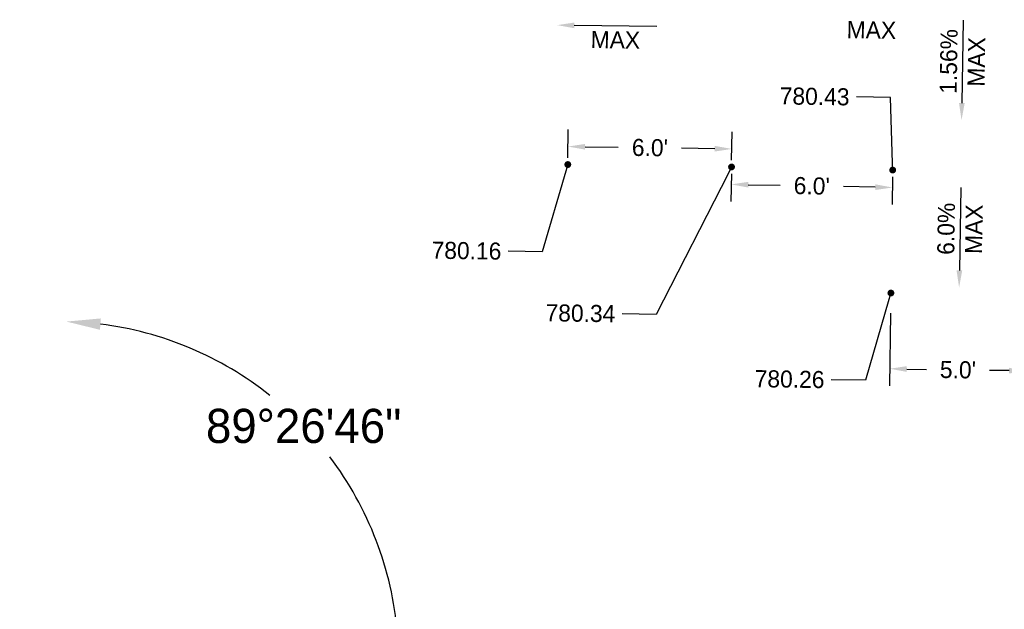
# Model space of a CAD drawing. Header units: feet. Extents: x 1384904 to 1390579, y 443400 to 444295.
# Tile 24 of 57: x 1388539 to 1388575, y 443962 to 443983. Entities that reach past the tile are written whole.
import ezdxf
from ezdxf import colors
from ezdxf.entities.mleader import LeaderData, LeaderLine
from ezdxf.math import Vec2, Vec3

# ---------------------------------------------------------------- set-up
doc = ezdxf.new("R2010")
doc.units = ezdxf.units.FT
doc.header["$MEASUREMENT"] = 0
doc.layers.add('DT_P_Text', color=3, linetype='Continuous')
doc.layers.add('PV_P_Text', color=7, linetype='Continuous')
doc.styles.get("Standard").update_dxf_attribs({"font": 'font31.shx'})
doc.dimstyles.get("Standard").update_dxf_attribs({"dimtxt": 0.18, "dimasz": 0.18, "dimexe": 0.18, "dimexo": 0.0625, "dimgap": 0.09, "dimtad": 0, "dimtih": 1, "dimtoh": 1, "dimdec": 4, "dimzin": 0, "dimdsep": 46, "dimtxsty": 'Standard', "dimcen": 0.09, "dimadec": 0, "dimazin": 0, "dimtfac": 1, "dimtdec": 4, "dimtofl": 0, "dimtmove": 0, "dimatfit": 3, "dimfxl": 1, "dimtolj": 1, "dimtzin": 0, "dimarcsym": 0})

# ---------------------------------------------------------------- blocks, each defined once
blk = doc.blocks.new('_Dot')
at = {"color": 0, "linetype": 'ByBlock', "lineweight": -2}
blk.add_line((-0.5, 0), (-1, 0), dxfattribs=at)
at = {"color": 0, "linetype": 'ByBlock', "const_width": 0.5}
blk.add_lwpolyline([(-0.25, 0, 1), (0.25, 0, 1)], format="xyb", close=True, dxfattribs=at)
blk = doc.blocks.new('*D971')
at = {"layer": 'Defpoints', "color": 0, "transparency": 16777216}
for p in [(1388570.863, 443972.852), (1388575.863, 443972.772), (1388575.826, 443970.494)]:
    blk.add_point(p, dxfattribs=at)
at = {"layer": 'PV_P_Text', "color": 0, "lineweight": -2, "transparency": 16777216}
for p, q in [((1388570.859, 443972.602), (1388570.817, 443969.949)), ((1388575.859, 443972.522), (1388575.816, 443969.869)), ((1388571.452, 443970.564), (1388572.172, 443970.552)), ((1388575.201, 443970.504), (1388574.482, 443970.515))]:
    blk.add_line(p, q, dxfattribs=at)
at = {"layer": 'PV_P_Text', "color": 0, "transparency": 16777216}
for points in [[(1388571.454, 443970.668), (1388571.45, 443970.459), (1388570.827, 443970.574)], [(1388575.203, 443970.608), (1388575.2, 443970.4), (1388575.826, 443970.494)]]:
    blk.add_solid(points, dxfattribs=at)
at = {"layer": 'PV_P_Text', "color": 0, "transparency": 16777216, "insert": (1388573.327, 443970.534), "char_height": 0.625, "attachment_point": 5, "rotation": 359.0862}
blk.add_mtext("\\A1;5.0'", dxfattribs=at)
blk = doc.blocks.new('*D973')
at = {"layer": 'Defpoints', "color": 0, "transparency": 16777216}
for p in [(1388565.042, 443978.619), (1388559.033, 443978.048, 781.656), (1388565.032, 443977.959, 781.656)]:
    blk.add_point(p, dxfattribs=at)
at = {"layer": 'PV_P_Text', "color": 0, "lineweight": -2, "transparency": 16777216}
for p, q in [((1388559.036, 443978.298), (1388559.052, 443979.332)), ((1388565.036, 443978.209), (1388565.051, 443979.244)), ((1388559.667, 443978.698), (1388560.882, 443978.68)), ((1388564.417, 443978.628), (1388563.202, 443978.646))]:
    blk.add_line(p, q, dxfattribs=at)
at = {"layer": 'PV_P_Text', "color": 0, "transparency": 16777216}
for points in [[(1388559.669, 443978.802), (1388559.666, 443978.594), (1388559.042, 443978.707)], [(1388564.418, 443978.732), (1388564.415, 443978.524), (1388565.042, 443978.619)]]:
    blk.add_solid(points, dxfattribs=at)
at = {"layer": 'PV_P_Text', "color": 0, "transparency": 16777216, "insert": (1388562.042, 443978.663), "char_height": 0.625, "attachment_point": 5, "rotation": 359.156}
blk.add_mtext("\\A1;6.0'", dxfattribs=at)
blk = doc.blocks.new('*D974')
at = {"layer": 'Defpoints', "color": 0, "transparency": 16777216}
for p in [(1388565.032, 443977.959, 781.656), (1388570.937, 443977.845, 781.656), (1388570.925, 443977.208)]:
    blk.add_point(p, dxfattribs=at)
at = {"layer": 'PV_P_Text', "color": 0, "lineweight": -2, "transparency": 16777216}
for p, q in [((1388565.027, 443977.709), (1388565.008, 443976.697)), ((1388565.645, 443977.31), (1388566.812, 443977.288)), ((1388570.932, 443977.595), (1388570.912, 443976.583)), ((1388570.3, 443977.22), (1388569.132, 443977.243))]:
    blk.add_line(p, q, dxfattribs=at)
at = {"layer": 'PV_P_Text', "color": 0, "transparency": 16777216}
for points in [[(1388565.647, 443977.414), (1388565.643, 443977.206), (1388565.02, 443977.322)], [(1388570.302, 443977.324), (1388570.298, 443977.116), (1388570.925, 443977.208)]]:
    blk.add_solid(points, dxfattribs=at)
at = {"layer": 'PV_P_Text', "color": 0, "transparency": 16777216, "insert": (1388567.972, 443977.265), "char_height": 0.625, "attachment_point": 5, "rotation": 358.8936}
blk.add_mtext("\\A1;6.0'", dxfattribs=at)
blk = doc.blocks.new('*D1064')
at = {"layer": 'Defpoints', "color": 0, "transparency": 16777216}
for p in [(1387540.978, 443974.544), (1387672.964, 443972.599), (1387677.04, 443965.292), (1390194.578, 443935.45), (1387670.013, 443772.371)]:
    blk.add_point(p, dxfattribs=at)
at = {"layer": 'DT_P_Text', "color": 0, "lineweight": -2, "transparency": 16777216}
for start, end in [(324.3381, 350.5889), (277.7229, 301.5818)]:
    blk.add_arc((1387672.964, 443972.6), 8.368, start, end, dxfattribs=at)
at = {"layer": 'DT_P_Text', "color": 0, "transparency": 16777216}
for points in [[(1387681.011, 443971.25), (1387681.426, 443971.213), (1387681.33, 443972.476)], [(1387674.101, 443964.1), (1387674.076, 443964.516), (1387672.84, 443964.233)]]:
    blk.add_solid(points, dxfattribs=at)
at = {"layer": 'DT_P_Text', "color": 0, "transparency": 16777216, "insert": (1387678.793, 443966.596), "char_height": 1.25, "attachment_point": 5}
blk.add_mtext('\\A1;90°0\'0"', dxfattribs=at)
blk = doc.blocks.new('*D1065')
at = {"layer": 'Defpoints', "color": 0, "transparency": 16777216}
for p in [(1387895.133, 444137.116), (1387540.978, 443974.544), (1387898.945, 443973.296), (1387891.696, 443959.376), (1390194.578, 443935.45)]:
    blk.add_point(p, dxfattribs=at)
at = {"layer": 'DT_P_Text', "color": 0, "lineweight": -2, "transparency": 16777216}
for start, end in [(56.546, 80.0108), (8.0373, 33.7515)]:
    blk.add_arc((1387891.89, 443969.374), 8.072, start, end, dxfattribs=at)
at = {"layer": 'DT_P_Text', "color": 0, "transparency": 16777216}
for points in [[(1387893.27, 443977.117), (1387893.31, 443977.531), (1387892.046, 443977.445)], [(1387900.09, 443970.516), (1387899.675, 443970.49), (1387899.961, 443969.255)]]:
    blk.add_solid(points, dxfattribs=at)
at = {"layer": 'DT_P_Text', "color": 0, "transparency": 16777216, "insert": (1387897.694, 443974.984), "char_height": 1.25, "attachment_point": 5}
blk.add_mtext('\\A1;89°44\'10"', dxfattribs=at)
blk = doc.blocks.new('*D1066')
at = {"layer": 'Defpoints', "color": 0, "transparency": 16777216}
for p in [(1388170.018, 444145.729), (1387540.978, 443974.544), (1388173.064, 443969.457), (1388165.387, 443955.345), (1390194.578, 443935.45)]:
    blk.add_point(p, dxfattribs=at)
at = {"layer": 'DT_P_Text', "color": 0, "lineweight": -2, "transparency": 16777216}
for start, end in [(55.6454, 80.1702), (7.5921, 34.109)]:
    blk.add_arc((1388165.63, 443965.341), 8.497, start, end, dxfattribs=at)
at = {"layer": 'DT_P_Text', "color": 0, "transparency": 16777216}
for points in [[(1388167.06, 443973.507), (1388167.101, 443973.921), (1388165.837, 443973.836)], [(1388174.261, 443966.476), (1388173.845, 443966.452), (1388174.126, 443965.216)]]:
    blk.add_solid(points, dxfattribs=at)
at = {"layer": 'DT_P_Text', "color": 0, "transparency": 16777216, "insert": (1388171.755, 443971.231), "char_height": 1.25, "attachment_point": 5}
blk.add_mtext('\\A1;89°27\'2"', dxfattribs=at)
blk = doc.blocks.new('*D1067')
at = {"layer": 'Defpoints', "color": 0, "transparency": 16777216}
for p in [(1387540.978, 443974.544), (1388536.58, 443959.876), (1388529.293, 443955.832), (1390194.578, 443935.45), (1388524.619, 443400.178)]:
    blk.add_point(p, dxfattribs=at)
at = {"layer": 'DT_P_Text', "color": 0, "lineweight": -2, "transparency": 16777216}
for start, end in [(187.7578, 214.0032), (236.0186, 260.174)]:
    blk.add_arc((1388536.58, 443959.876), 8.334, start, end, dxfattribs=at)
at = {"layer": 'DT_P_Text', "color": 0, "transparency": 16777216}
for points in [[(1388528.114, 443958.739), (1388528.53, 443958.764), (1388528.247, 443959.999)], [(1388535.177, 443951.872), (1388535.137, 443951.457), (1388536.402, 443951.544)]]:
    blk.add_solid(points, dxfattribs=at)
at = {"layer": 'DT_P_Text', "color": 0, "transparency": 16777216, "insert": (1388530.581, 443954.091), "char_height": 1.25, "attachment_point": 5}
blk.add_mtext('\\A1;89°37\'11"', dxfattribs=at)
blk = doc.blocks.new('*D1068')
at = {"layer": 'Defpoints', "color": 0, "transparency": 16777216}
for p in [(1388548.528, 444294.604), (1387540.978, 443974.544), (1388551.278, 443965.867), (1388540.113, 443949.824), (1390194.578, 443935.45)]:
    blk.add_point(p, dxfattribs=at)
at = {"layer": 'DT_P_Text', "color": 0, "lineweight": -2, "transparency": 16777216}
for start, end in [(51.56, 82.8622), (4.8957, 37.0861)]:
    blk.add_arc((1388540.357, 443959.821), 12.483, start, end, dxfattribs=at)
at = {"layer": 'DT_P_Text', "color": 0, "transparency": 16777216}
for points in [[(1388541.893, 443971.999), (1388541.924, 443972.415), (1388540.662, 443972.3)], [(1388553.003, 443960.893), (1388552.586, 443960.879), (1388552.839, 443959.637)]]:
    blk.add_solid(points, dxfattribs=at)
at = {"layer": 'DT_P_Text', "color": 0, "transparency": 16777216, "insert": (1388549.355, 443968.473), "char_height": 1.25, "attachment_point": 5}
blk.add_mtext('\\A1;89°26\'46"', dxfattribs=at)
blk = doc.blocks.new('*D1069')
at = {"layer": 'Defpoints', "color": 0, "transparency": 16777216}
for p in [(1387540.978, 443974.544), (1388891.872, 443954.644), (1388895.842, 443947.513), (1390194.578, 443935.45), (1388883.325, 443416.879)]:
    blk.add_point(p, dxfattribs=at)
at = {"layer": 'DT_P_Text', "color": 0, "lineweight": -2, "transparency": 16777216}
for start, end in [(324.5503, 350.3708), (277.8746, 301.1614)]:
    blk.add_arc((1388891.872, 443954.642), 8.16, start, end, dxfattribs=at)
at = {"layer": 'DT_P_Text', "color": 0, "transparency": 16777216}
for points in [[(1388899.71, 443953.296), (1388900.125, 443953.258), (1388900.032, 443954.522)], [(1388893.003, 443946.351), (1388892.978, 443946.767), (1388891.743, 443946.483)]]:
    blk.add_solid(points, dxfattribs=at)
at = {"layer": 'DT_P_Text', "color": 0, "transparency": 16777216, "insert": (1388897.553, 443948.784), "char_height": 1.25, "attachment_point": 5}
blk.add_mtext('\\A1;90°3\'59"', dxfattribs=at)
blk = doc.blocks.new('*D1070')
at = {"layer": 'Defpoints', "color": 0, "transparency": 16777216}
for p in [(1389005.131, 444177.177), (1387540.978, 443974.544), (1389009.168, 443958.886), (1388998.333, 443943.075), (1390194.578, 443935.45)]:
    blk.add_point(p, dxfattribs=at)
at = {"layer": 'DT_P_Text', "color": 0, "lineweight": -2, "transparency": 16777216}
for start, end in [(51.7097, 82.387), (5.1056, 36.7305)]:
    blk.add_arc((1388998.623, 443953.069), 12.043, start, end, dxfattribs=at)
at = {"layer": 'DT_P_Text', "color": 0, "transparency": 16777216}
for points in [[(1389000.202, 443964.799), (1389000.235, 443965.214), (1388998.973, 443965.107)], [(1389010.827, 443954.149), (1389010.41, 443954.133), (1389010.665, 443952.892)]]:
    blk.add_solid(points, dxfattribs=at)
at = {"layer": 'DT_P_Text', "color": 0, "transparency": 16777216, "insert": (1389007.323, 443961.397), "char_height": 1.25, "attachment_point": 5}
blk.add_mtext('\\A1;89°10\'51"', dxfattribs=at)
blk = doc.blocks.new('*D1071')
at = {"layer": 'Defpoints', "color": 0, "transparency": 16777216}
for p in [(1389529.023, 444160.851), (1387540.978, 443974.544), (1389519.597, 443952.651), (1390194.578, 443935.45), (1389523.362, 443935.339)]:
    blk.add_point(p, dxfattribs=at)
at = {"layer": 'DT_P_Text', "color": 0, "lineweight": -2, "transparency": 16777216}
for start, end in [(97.1524, 121.1449), (144.1097, 170.5654)]:
    blk.add_arc((1389523.613, 443945.335), 8.345, start, end, dxfattribs=at)
at = {"layer": 'DT_P_Text', "color": 0, "transparency": 16777216}
for points in [[(1389522.563, 443953.823), (1389522.584, 443953.407), (1389523.822, 443953.677)], [(1389515.588, 443946.684), (1389515.173, 443946.722), (1389515.269, 443945.458)]]:
    blk.add_solid(points, dxfattribs=at)
at = {"layer": 'DT_P_Text', "color": 0, "transparency": 16777216, "insert": (1389517.83, 443951.352), "char_height": 1.25, "attachment_point": 5}
blk.add_mtext('\\A1;90°35\'39"', dxfattribs=at)

msp = doc.modelspace()

# ---------------------------------------------------------------- linework, layer by layer
at = {"layer": 'PV_P_Text', "linetype": 'ByBlock', "lineweight": -2}
for points in [[(1388562.30016, 443983.09681), (1388559.27047, 443983.14144)], [(1388573.52363, 443983.32892), (1388573.47023, 443980.29937)], [(1388573.42837, 443977.20378), (1388573.38005, 443974.17414)]]:
    msp.add_lwpolyline(points, dxfattribs=at)
at = {"layer": 'PV_P_Text'}
for points in [[(1388559.26893, 443983.03728), (1388558.64554, 443983.15065), (1388559.272, 443983.2456)], [(1388573.57438, 443980.29754), (1388573.45921, 443979.67447), (1388573.36607, 443980.30121)], [(1388573.4842, 443974.17248), (1388573.37008, 443973.54922), (1388573.27589, 443974.17581)]]:
    msp.add_solid(points, dxfattribs=at)

# ---------------------------------------------------------------- texts
at = {"layer": 'PV_P_Text', "char_height": 0.625, "attachment_point": 5}
for s, insert, rotation in [('MAX', (1388570.15656, 443982.97281), 359.155959), ('MAX', (1388560.77785, 443982.6128), 359.155959), ('1.56%', (1388572.99063, 443981.82307), 88.990157), ('MAX', (1388574.00322, 443981.80522), 88.990157), ('6.0%', (1388572.8979, 443975.69704), 89.086176), ('MAX', (1388573.91052, 443975.68089), 89.086176)]:
    msp.add_mtext(s, dxfattribs=dict(at, insert=insert, rotation=rotation))

# ---------------------------------------------------------------- dimensions: what is measured, and where the dimension line sits
at = {"layer": 'DT_P_Text'}
for base, line1, line2, picture, middle in [((1388551.27813, 443965.86722), ((1387540.978, 443974.544), (1390194.57763, 443935.45023)), ((1388540.11322, 443949.82405), (1388548.52762, 444294.60374)), '*D1068', (1388549.35503, 443968.47325)), ((1389009.16818, 443958.8865), ((1387540.978, 443974.544), (1390194.57763, 443935.45023)), ((1388998.33294, 443943.07455), (1389005.1309, 444177.17687)), '*D1070', (1389007.32318, 443961.39682)), ((1389519.59746, 443952.65059), ((1387540.978, 443974.544), (1390194.57763, 443935.45023)), ((1389523.36155, 443935.33874), (1389529.02312, 444160.85051)), '*D1071', (1389517.83048, 443951.35217)), ((1388173.06391, 443969.45743), ((1387540.978, 443974.544), (1390194.57763, 443935.45023)), ((1388165.38689, 443955.34459), (1388170.01841, 444145.72851)), '*D1066', (1388171.75473, 443971.23141)), ((1387898.94504, 443973.29609), ((1387540.978, 443974.544), (1390194.57763, 443935.45023)), ((1387891.69628, 443959.37596), (1387895.13342, 444137.11607)), '*D1065', (1387897.69389, 443974.98408)), ((1387677.04029, 443965.2921), ((1387670.0134, 443772.37098), (1387672.96367, 443972.59925)), ((1387540.978, 443974.544), (1390194.57763, 443935.45023)), '*D1064', (1387678.79269, 443966.5962)), ((1388529.29261, 443955.83234), ((1388524.61868, 443400.17799), (1388536.57959, 443959.87645)), ((1387540.978, 443974.544), (1390194.57763, 443935.45023)), '*D1067', (1388530.58119, 443954.09076)), ((1388895.84236, 443947.5127), ((1387540.978, 443974.544), (1390194.57763, 443935.45023)), ((1388883.32531, 443416.87915), (1388891.87229, 443954.64389)), '*D1069', (1388897.55345, 443948.78426))]:
    dim = msp.add_angular_dim_2l(base=base, line1=line1, line2=line2, dimstyle='Standard', override={"dimscale": 10, "dimtxt": 0.125, "dimasz": 0.125, "dimgap": 0.05, "dimaunit": 1, "dimadec": 3}, dxfattribs=at)
    dim.commit()
    dim.dimension.update_dxf_attribs({"geometry": picture, "text_midpoint": middle})
at = {"layer": 'PV_P_Text'}
for p1, p2, distance, text, picture, middle in [((1388559.03265, 443978.04767, -782.09615), (1388565.032, 443977.95928, -782.09615), 0.65966, "<>'", '*D973', (1388562.04205, 443978.66306, -1563.75166)), ((1388565.032, 443977.95928, -782.09615), (1388570.93684, 443977.84524, -782.09615), -0.63712, "6.0'", '*D974', (1388567.97212, 443977.26526, -1563.75166)), ((1388570.86328, 443972.85187), (1388575.86265, 443972.77213), -2.2786, "<>'", '*D971', (1388573.32663, 443970.53369))]:
    dim = msp.add_aligned_dim(p1=p1, p2=p2, distance=distance, text=text, dimstyle='Standard', override={"dimscale": 5, "dimtxt": 0.125, "dimasz": 0.125, "dimexe": 0.125, "dimexo": 0.05, "dimgap": 0.05, "dimtih": 0, "dimtoh": 0, "dimdec": 1}, dxfattribs=at)
    dim.commit()
    dim.dimension.update_dxf_attribs({"geometry": picture, "text_midpoint": middle})

# ---------------------------------------------------------------- leaders
ml = msp.add_multileader_mtext('Standard', dxfattribs=at)
ml.set_content('780.43', color=256)
ml.set_leader_properties()
ml.set_arrow_properties(name='DOT')
ml.build(insert=Vec2(0, 0))
ml.multileader.update_dxf_attribs({"text_right_attachment_type": 2, "dogleg_length": 0.25, "arrow_head_size": 0.25, "scale": 5})
ctx = ml.context
ctx.base_point, ctx.scale, ctx.char_height, ctx.arrow_head_size, ctx.landing_gap_size, ctx.plane_origin, ctx.plane_x_axis, ctx.plane_y_axis = Vec3(1388566.00576, 443980.57427), 5, 0.625, 0.25, 0.25, Vec3(1388570.96603, 443977.83227), Vec3(0.9998915, -0.01473075), Vec3(0.01473075, 0.9998915)
ctx.right_attachment, ctx.text_align_type = 2, 2
notes = []
notes.append((ctx, [(0, (1, 1, 0), (1388570.85543, 443980.50282), (-0.9998915, 0.01473075), 1.25, [(0, [(1388570.93684, 443977.84524)], 0, [])])]))
ctx.mtext.insert, ctx.mtext.text_direction, ctx.mtext.rotation, ctx.mtext.alignment, ctx.mtext.flow_direction = Vec3(1388569.3602, 443980.83738), Vec3(0.9998915, -0.01473075), 6.26845402, 3, 5
ml = msp.add_multileader_mtext('Standard', dxfattribs=at)
ml.set_content('780.16', color=256)
ml.set_leader_properties()
ml.set_arrow_properties(name='DOT')
ml.build(insert=Vec2(0, 0))
ml.multileader.update_dxf_attribs({"text_right_attachment_type": 2, "dogleg_length": 0.25, "arrow_head_size": 0.25, "scale": 5})
ctx = ml.context
ctx.base_point, ctx.scale, ctx.char_height, ctx.arrow_head_size, ctx.landing_gap_size, ctx.plane_origin, ctx.plane_x_axis, ctx.plane_y_axis = Vec3(1388553.50233, 443974.92312, 782.09615), 5, 0.625, 0.25, 0.25, Vec3(1388559.06184, 443978.0347, 782.09615), Vec3(0.9998915, -0.01473075), Vec3(0.01473075, 0.9998915)
ctx.right_attachment, ctx.text_align_type = 2, 2
notes.append((ctx, [(0, (1, 1, 0), (1388558.09905, 443974.8554, 782.09615), (-0.9998915, 0.01473075), 1.25, [(0, [(1388559.03265, 443978.04767, 782.09615)], 0, [])])]))
ctx.mtext.insert, ctx.mtext.text_direction, ctx.mtext.rotation, ctx.mtext.alignment, ctx.mtext.flow_direction = Vec3(1388556.60382, 443975.18996, 782.09615), Vec3(0.9998915, -0.01473075), 6.26845402, 3, 5
ml = msp.add_multileader_mtext('Standard', dxfattribs=at)
ml.set_content('780.34', color=256)
ml.set_leader_properties()
ml.set_arrow_properties(name='DOT')
ml.build(insert=Vec2(0, 0))
ml.multileader.update_dxf_attribs({"text_right_attachment_type": 2, "dogleg_length": 0.25, "arrow_head_size": 0.25, "scale": 5})
ctx = ml.context
ctx.base_point, ctx.scale, ctx.char_height, ctx.arrow_head_size, ctx.landing_gap_size, ctx.plane_origin, ctx.plane_x_axis, ctx.plane_y_axis = Vec3(1388557.43961, 443972.63623, 782.09615), 5, 0.625, 0.25, 0.25, Vec3(1388565.06119, 443977.94631, 782.09615), Vec3(0.9998915, -0.01473075), Vec3(0.01473075, 0.9998915)
ctx.right_attachment, ctx.text_align_type = 2, 2
notes.append((ctx, [(0, (1, 1, 0), (1388562.27441, 443972.565, 782.09615), (-0.9998915, 0.01473075), 1.25, [(0, [(1388565.032, 443977.95928, 782.09615)], 0, [])])]))
ctx.mtext.insert, ctx.mtext.text_direction, ctx.mtext.rotation, ctx.mtext.alignment, ctx.mtext.flow_direction = Vec3(1388560.77917, 443972.89956, 782.09615), Vec3(0.9998915, -0.01473075), 6.26845402, 3, 5
ml = msp.add_multileader_mtext('Standard', dxfattribs=at)
ml.set_content('780.26', color=256)
ml.set_leader_properties()
ml.set_arrow_properties(name='DOT')
ml.build(insert=Vec2(0, 0))
ml.multileader.update_dxf_attribs({"text_right_attachment_type": 2, "dogleg_length": 0.25, "arrow_head_size": 0.25, "scale": 5})
ctx = ml.context
ctx.base_point, ctx.scale, ctx.char_height, ctx.arrow_head_size, ctx.landing_gap_size, ctx.plane_origin, ctx.plane_x_axis, ctx.plane_y_axis = Vec3(1388565.10216, 443970.22469, 781.6555), 5, 0.625, 0.25, 0.25, Vec3(1388570.89974, 443973.33276, 781.6555), Vec3(0.9998915, -0.01473075), Vec3(0.01473075, 0.9998915)
ctx.right_attachment, ctx.text_align_type = 2, 2
notes.append((ctx, [(0, (1, 1, 0), (1388569.93695, 443970.15346, 781.6555), (-0.9998915, 0.01473075), 1.25, [(0, [(1388570.87056, 443973.34573, 781.6555)], 0, [])])]))
ctx.mtext.insert, ctx.mtext.text_direction, ctx.mtext.rotation, ctx.mtext.alignment, ctx.mtext.flow_direction = Vec3(1388568.44172, 443970.48802, 781.6555), Vec3(0.9998915, -0.01473075), 6.26845402, 3, 5
for ctx, leaders in notes:
    for number, flags, end, landing, length, lines in leaders:
        leader = LeaderData()
        leader.index, (leader.has_last_leader_line, leader.has_dogleg_vector, leader.attachment_direction) = number, flags
        leader.last_leader_point, leader.dogleg_vector, leader.dogleg_length = Vec3(end), Vec3(landing), length
        for number, points, colour, breaks in lines:
            line = LeaderLine()
            line.index, line.vertices, line.color, line.breaks = number, Vec3.list(points), colors.encode_raw_color(colour), breaks
            leader.lines.append(line)
        ctx.leaders.append(leader)

doc.saveas('drawing.dxf')
